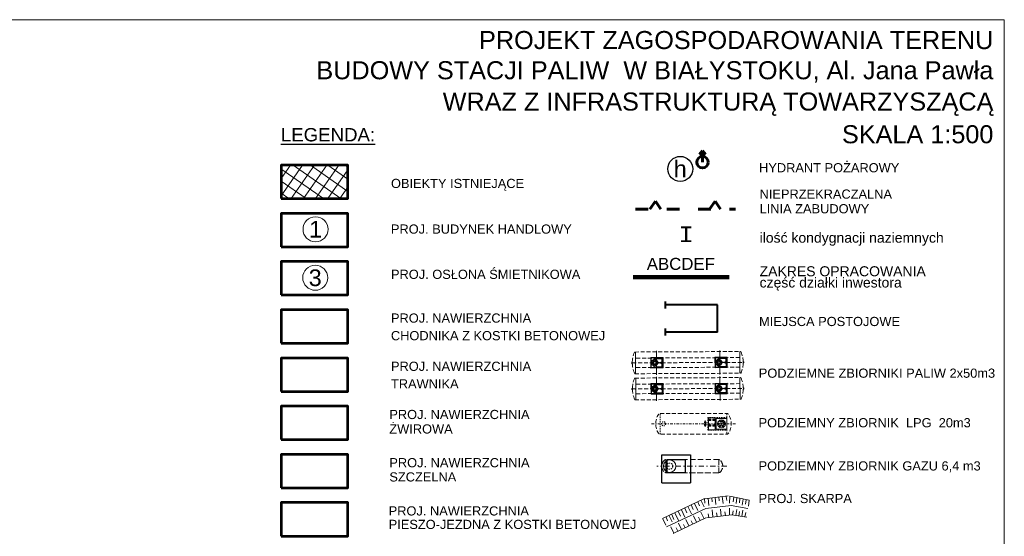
# Model space of a CAD drawing. Header units: metres. Extents: x 7472034 to 8440138, y 5890133 to 5961460.
# Tile 96 of 103: x 8439588 to 8439683, y 5890437 to 5890486. Entities that reach past the tile are written whole.
import ezdxf
from ezdxf.enums import TextEntityAlignment as Align

# ---------------------------------------------------------------- set-up
doc = ezdxf.new("R2010")
doc.units = ezdxf.units.M
doc.header["$MEASUREMENT"] = 0
for name, pattern in [('ACAD_ISO03W100', [30, 12, -18]), ('BUW', [1.5, 1, -0.5]), ('DASHDOT', [25.4, 12.7, -6.35, 0, -6.35]), ('DASHDOT2', [0.5, 0.25, -0.125, 0, -0.125]), ('DASHED', [19.05, 12.7, -6.35]), ('DASHED2', [0.375, 0.25, -0.125]), ('HIDDEN', [0.375, 0.25, -0.125]), ('HIDDEN2', [0.1875, 0.125, -0.0625])]:
    doc.linetypes.add(name, pattern=pattern)
doc.layers.get('0').update_dxf_attribs({"linetype": 'CONTINUOUS', "lineweight": 5})
doc.layers.add('--RAMKA', color=7, linetype='CONTINUOUS')
doc.layers.add('kraw', color=4, linetype='CONTINUOUS')
for name, color, linetype, lineweight in [('__GRANICA', 5, 'ACAD_ISO03W100', 80), ('a___ogony', 7, 'CONTINUOUS', 5), ('a_opisy', 7, 'CONTINUOUS', 18), ('właz', 7, 'CONTINUOUS', 5), ('ZAG-OBRYS005', 7, 'CONTINUOUS', 0), ('ZAG-OBRYS013', 7, 'CONTINUOUS', 13), ('ZAG-OBRYS018', 7, 'CONTINUOUS', 18), ('ZAG-OBRYS025', 7, 'CONTINUOUS', 25), ('ZAG-OBRYS070', 7, 'CONTINUOUS', 70), ('ZAG-OPIS_020', 7, 'CONTINUOUS', 25), ('zbiorniki', 7, 'CONTINUOUS', 13), ('zlew', 7, 'CONTINUOUS', 9), ('zrębnica', 7, 'CONTINUOUS', 5)]:
    doc.layers.add(name, color=color, linetype=linetype, lineweight=lineweight)
doc.styles.add('ARIAL', font='arial.ttf')

# ---------------------------------------------------------------- blocks, each defined once
blk = doc.blocks.new('NUMER_')
blk.add_circle((0, 0), 120)
at = {"style": 'ARIAL'}
blk.add_attdef('1', (-58.9, -80.2), '', height=170, rotation=360, dxfattribs=at)
blk = doc.blocks.new('zb.LPG')
at = {"linetype": 'HIDDEN', "ltscale": 2}
for p, q in [((-0.375, 5.712), (-1.625, 5.712)), ((-0.375, 0.626), (-1.625, 0.626))]:
    blk.add_line(p, q, dxfattribs=at)
at = {"linetype": 'DASHDOT2', "ltscale": 2}
blk.add_line((-1, 6.485), (-1, -0.217), dxfattribs=at)
at = {"linetype": 'DASHED'}
blk.add_line((-1.625, 0.626), (-0.375, 0.626), dxfattribs=at)
at = {"color": 0, "linetype": 'DASHED'}
blk.add_line((-1.625, 0.626), (-0.375, 0.626), dxfattribs=at)
at = {"color": 0, "linetype": 'HIDDEN', "ltscale": 2}
blk.add_line((-0.375, 0.626), (-1.625, 0.626), dxfattribs=at)
at = {"linetype": 'HIDDEN', "ltscale": 2}
blk.add_lwpolyline([(-0.375, 0.626), (-0.375, 5.712, 0.167054), (-0.407, 5.804, 0.488428), (-1.593, 5.804, 0.167054), (-1.625, 5.712), (-1.625, 0.626, 0.167054), (-1.593, 0.533, 0.488428), (-0.407, 0.533, 0.167054), (-0.375, 0.626), (-0.375, 5.712)], format="xyb", close=True, dxfattribs=at)
at = {"color": 0, "lineweight": 20, "ltscale": 2}
blk.add_circle((-1, 0.997), 0.6, dxfattribs=at)
at = {"color": 0, "linetype": 'HIDDEN', "ltscale": 0.5}
blk.add_circle((-1, 0.997), 0.3, dxfattribs=at)
at = {"layer": 'kraw', "color": 0}
blk.add_line((0.602, 0.237), (0.602, 3.01), dxfattribs=at)
for points in [[(0.602, 0.237), (-2.098, 0.237), (-2.1, 3.01), (0.602, 3.01)], [(-0.398, 2.507), (-1.598, 2.507), (-1.598, 0.737), (-0.398, 0.737), (-0.398, 2.507)]]:
    blk.add_lwpolyline(points, dxfattribs=at)
blk = doc.blocks.new('A$C2CC52E2D')
at = {"color": 174, "linetype": 'Continuous', "lineweight": 60}
for points in [[(0.55, 1.661), (0.249, 1.31)], [(0.55, 1.661), (0.851, 1.31)], [(0.55, 0.55), (0.55, 1.561)]]:
    blk.add_lwpolyline(points, dxfattribs=at)
blk.add_circle((0.55, 0.55), 0.55, dxfattribs=at)
blk = doc.blocks.new('STUDNIA NAZB')
at = {"layer": 'właz', "lineweight": 0}
blk.add_lwpolyline([(-1255, 1255), (-335, 1255), (-335, 335), (-1255, 335)], close=True, dxfattribs=at)
at = {"layer": 'właz', "linetype": 'Continuous', "lineweight": 0}
for centre, radius in [((-795, 1225), 105), ((-795, 1225), 57), ((-795, 405), 360), ((-981, 513), 82.5), ((-981, 298), 82.5), ((-981, 513), 30), ((-981, 298), 30), ((-795, 620), 82.5), ((-795, 190), 82.5), ((-795, 845), 57), ((-795, 845), 57), ((-795, 1045), 30), ((-795, 620), 30), ((-795, 190), 30), ((-609, 513), 82.5), ((-609, 298), 82.5), ((-609, 513), 30), ((-609, 298), 30)]:
    blk.add_circle(centre, radius, dxfattribs=at)
at = {"layer": 'zrębnica', "lineweight": 0}
for p, q in [((-1395, 1385), (-1395, -15)), ((-195, 1385), (-1395, 1385)), ((-1345, 1335), (-1395, 1385)), ((-1345, 1335), (-1370, 1360)), ((-1345, 35), (-1345, 1335)), ((-245, 1335), (-1345, 1335)), ((-245, 1335), (-195, 1385)), ((-245, 1335), (-220, 1360)), ((-245, 1335), (-220, 1360)), ((-245, 1335), (-220, 1360)), ((-245, 1335), (-220, 1360)), ((-245, 35), (-245, 1335)), ((-245, 35), (-245, 1335)), ((-195, -15), (-195, 1385)), ((-1345, 35), (-1395, -15)), ((-245, 35), (-1345, 35)), ((-245, 35), (-195, -15)), ((-245, 35), (-220, 10)), ((-195, -15), (-1395, -15))]:
    blk.add_line(p, q, dxfattribs=at)
blk = doc.blocks.new('A$C362D00BD')
for p, q in [((0, 174), (0, 60)), ((0, 174), (51, 174)), ((0, 60), (51, 60)), ((53, 210), (9, 174)), ((53, 24), (9, 60)), ((55, 234), (65, 234)), ((55, 0), (65, 0))]:
    blk.add_line(p, q)
blk.add_arc((1474, 117), 1424, 175.28738, 184.71262)
blk = doc.blocks.new('A$C58F05183')
blk.add_lwpolyline([(36, 23), (23, 36), (10, 23), (23, 10)], close=True)
for radius in [23, 18]:
    blk.add_circle((23, 23), radius)

msp = doc.modelspace()

# ---------------------------------------------------------------- hatches: boundary and pattern name
at = {"layer": 'ZAG-OBRYS018', "lineweight": 15}
h = msp.add_hatch(dxfattribs=at)
h.set_pattern_fill('ANSI37', color=252, scale=0.3, angle=10)
h.set_pattern_definition([(55, (967491.5013, -71041.8463), (-0.78024232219, 0.54633155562), []), (145, (967491.5013, -71041.8463), (-0.54633155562, -0.78024232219), [])])
h.paths.add_polyline_path([(8439619.747, 5890472.437), (8439613.338, 5890472.448), (8439613.343, 5890469.237), (8439619.734, 5890469.248)])

# ---------------------------------------------------------------- linework, layer by layer
at = {"color": 5, "ltscale": 0.5}
for p, q in [((8439653.971, 5890440.472), (8439649.952, 5890438.538)), ((8439653.957, 5890440.452), (8439656.232, 5890440.71)), ((8439656.399, 5890440.688), (8439658.259, 5890440.297)), ((8439654.083, 5890439.524), (8439650.334, 5890437.737)), ((8439654.083, 5890439.524), (8439656.528, 5890439.8)), ((8439656.528, 5890439.8), (8439658.112, 5890439.512)), ((8439654.105, 5890438.614), (8439650.962, 5890437.113)), ((8439654.155, 5890438.619), (8439656.557, 5890438.89)), ((8439656.557, 5890438.89), (8439658.023, 5890438.685))]:
    msp.add_line(p, q, dxfattribs=at)
at = {"color": 5, "ltscale": 0.1}
for p, q in [((8439653.972, 5890440.454), (8439654.004, 5890440.036)), ((8439654.311, 5890440.493), (8439654.385, 5890439.799)), ((8439654.66, 5890440.533), (8439654.69, 5890440.137)), ((8439654.998, 5890440.578), (8439655.071, 5890439.9)), ((8439655.339, 5890440.615), (8439655.376, 5890440.239)), ((8439655.674, 5890440.651), (8439655.747, 5890439.973)), ((8439656.064, 5890440.652), (8439656.1, 5890440.276)), ((8439656.399, 5890440.688), (8439656.378, 5890440.009)), ((8439656.794, 5890440.597), (8439656.718, 5890440.146)), ((8439657.077, 5890440.546), (8439656.996, 5890439.994)), ((8439657.371, 5890440.482), (8439657.313, 5890440.057)), ((8439652.077, 5890439.543), (8439652.27, 5890439.105)), ((8439652.382, 5890439.692), (8439652.708, 5890439.008)), ((8439652.699, 5890439.847), (8439652.883, 5890439.428)), ((8439653.004, 5890439.996), (8439653.322, 5890439.331)), ((8439653.321, 5890440.15), (8439653.496, 5890439.751)), ((8439653.627, 5890440.299), (8439653.935, 5890439.654)), ((8439656.363, 5890439.541), (8439656.366, 5890438.869)), ((8439657.673, 5890440.397), (8439657.595, 5890439.84)), ((8439657.97, 5890440.355), (8439657.912, 5890439.937)), ((8439658.259, 5890440.297), (8439658.18, 5890439.731)), ((8439650.278, 5890438.667), (8439650.427, 5890438.328)), ((8439650.586, 5890438.817), (8439650.866, 5890438.231)), ((8439650.833, 5890438.937), (8439651.043, 5890438.458)), ((8439651.136, 5890439.085), (8439651.482, 5890438.361)), ((8439651.455, 5890439.24), (8439651.657, 5890438.781)), ((8439651.759, 5890439.388), (8439652.095, 5890438.684)), ((8439652.909, 5890438.798), (8439653.203, 5890438.183)), ((8439653.405, 5890438.677), (8439653.57, 5890438.358)), ((8439653.631, 5890439.143), (8439653.925, 5890438.528)), ((8439654.332, 5890439.009), (8439654.383, 5890438.654)), ((8439654.701, 5890439.374), (8439654.774, 5890438.696)), ((8439655.128, 5890439.095), (8439655.178, 5890438.74)), ((8439655.497, 5890439.46), (8439655.57, 5890438.782)), ((8439655.924, 5890439.182), (8439655.974, 5890438.826)), ((8439656.672, 5890438.879), (8439656.731, 5890439.296)), ((8439656.97, 5890438.836), (8439657.061, 5890439.418)), ((8439657.269, 5890438.786), (8439657.329, 5890439.211)), ((8439657.543, 5890438.754), (8439657.647, 5890439.342)), ((8439657.854, 5890438.712), (8439657.924, 5890439.11)), ((8439649.964, 5890438.513), (8439650.253, 5890437.908)), ((8439650.742, 5890437.764), (8439651.036, 5890437.148)), ((8439651.238, 5890437.642), (8439651.403, 5890437.324)), ((8439651.465, 5890438.109), (8439651.759, 5890437.493)), ((8439651.96, 5890437.987), (8439652.125, 5890437.669)), ((8439652.187, 5890438.454), (8439652.481, 5890437.838)), ((8439652.682, 5890438.332), (8439652.848, 5890438.013))]:
    msp.add_line(p, q, dxfattribs=at)
at = {"layer": '__GRANICA', "color": 246, "lineweight": 60, "ltscale": 0.1}
for p, q in [((8439648.728, 5890468.218), (8439649.255, 5890469)), ((8439649.781, 5890468.218), (8439649.255, 5890469)), ((8439654.458, 5890468.218), (8439654.984, 5890469)), ((8439655.511, 5890468.218), (8439654.984, 5890469)), ((8439647.363, 5890468.218), (8439656.951, 5890468.218))]:
    msp.add_line(p, q, dxfattribs=at)
at = {"layer": 'a___ogony', "ltscale": 0.1}
msp.add_lwpolyline([(8439175.585, 5890486.406), (8439682.733, 5890486.406), (8439682.733, 5890289.798), (8439175.585, 5890289.798)], close=True, dxfattribs=at)
at = {"layer": 'a_opisy', "color": 0, "linetype": 'HIDDEN2', "lineweight": 15, "ltscale": 3}
for p, q in [((8439647.287, 5890454.523), (8439657.424, 5890454.57)), ((8439657.358, 5890453.986), (8439647.358, 5890453.94)), ((8439647.042, 5890453.48), (8439657.679, 5890453.529)), ((8439657.363, 5890453.069), (8439647.363, 5890453.023)), ((8439647.297, 5890452.439), (8439657.434, 5890452.486)), ((8439647.299, 5890452.023), (8439657.436, 5890452.07)), ((8439647.054, 5890450.98), (8439657.69, 5890451.029)), ((8439657.37, 5890451.486), (8439647.37, 5890451.44)), ((8439647.309, 5890449.939), (8439657.445, 5890449.986)), ((8439657.374, 5890450.569), (8439647.374, 5890450.523))]:
    msp.add_line(p, q, dxfattribs=at)
at = {"layer": 'a_opisy', "linetype": 'DASHED2', "lineweight": 18, "ltscale": 200}
for p, q in [((8439654.349, 5890447.059, 0), (8439654.349, 5890448.209, 0)), ((8439654.576, 5890447.943, 0), (8439654.576, 5890448.083, 0)), ((8439654.999, 5890447.059, 0), (8439654.999, 5890448.209, 0)), ((8439655.099, 5890447.134, 0), (8439655.099, 5890448.134, 0)), ((8439656.099, 5890447.134, 0), (8439656.099, 5890448.134, 0)), ((8439654.576, 5890447.393, 0), (8439654.576, 5890447.533, 0)), ((8439654.777, 5890447.393, 0), (8439654.777, 5890447.533, 0)), ((8439654.921, 5890447.393, 0), (8439654.921, 5890447.533, 0))]:
    msp.add_line(p, q, dxfattribs=at)
at = {"layer": 'a_opisy', "lineweight": 5, "ltscale": 0.5}
for p, q in [((8439654.999, 5890448.209, 0), (8439654.349, 5890448.209, 0)), ((8439656.099, 5890448.134, 0), (8439655.099, 5890448.134, 0)), ((8439656.103, 5890448.134, 0), (8439655.103, 5890448.134, 0)), ((8439654.999, 5890447.059, 0), (8439654.349, 5890447.059, 0)), ((8439656.099, 5890447.134, 0), (8439655.099, 5890447.134, 0)), ((8439656.103, 5890447.134, 0), (8439655.103, 5890447.134, 0))]:
    msp.add_line(p, q, dxfattribs=at)
at = {"layer": 'a_opisy', "lineweight": 5}
for p, q in [((8439654.432, 5890447.943, 0), (8439654.432, 5890448.083, 0)), ((8439654.572, 5890448.083, 0), (8439654.432, 5890448.083, 0)), ((8439654.576, 5890448.083, 0), (8439654.436, 5890448.083, 0)), ((8439654.917, 5890448.083, 0), (8439654.777, 5890448.083, 0)), ((8439654.777, 5890447.943, 0), (8439654.777, 5890448.083, 0)), ((8439654.921, 5890448.083, 0), (8439654.781, 5890448.083, 0)), ((8439654.921, 5890447.943, 0), (8439654.921, 5890448.083, 0)), ((8439654.572, 5890447.943, 0), (8439654.432, 5890447.943, 0)), ((8439654.432, 5890447.393, 0), (8439654.432, 5890447.533, 0)), ((8439654.572, 5890447.533, 0), (8439654.432, 5890447.533, 0)), ((8439654.572, 5890447.393, 0), (8439654.432, 5890447.393, 0)), ((8439654.576, 5890447.943, 0), (8439654.436, 5890447.943, 0)), ((8439654.576, 5890447.533, 0), (8439654.436, 5890447.533, 0)), ((8439654.576, 5890447.393, 0), (8439654.436, 5890447.393, 0)), ((8439654.917, 5890447.943, 0), (8439654.777, 5890447.943, 0)), ((8439654.917, 5890447.533, 0), (8439654.777, 5890447.533, 0)), ((8439654.917, 5890447.393, 0), (8439654.777, 5890447.393, 0)), ((8439654.921, 5890447.943, 0), (8439654.781, 5890447.943, 0)), ((8439654.921, 5890447.533, 0), (8439654.781, 5890447.533, 0)), ((8439654.921, 5890447.393, 0), (8439654.781, 5890447.393, 0))]:
    msp.add_line(p, q, dxfattribs=at)
at = {"layer": 'a_opisy', "linetype": 'DASHDOT', "lineweight": 5, "ltscale": 0.5}
for p, q in [((8439654.572, 5890448.013, 0), (8439654.432, 5890448.013, 0)), ((8439654.576, 5890448.013, 0), (8439654.436, 5890448.013, 0)), ((8439654.502, 5890447.943, 0), (8439654.502, 5890448.083, 0)), ((8439654.917, 5890448.013, 0), (8439654.777, 5890448.013, 0)), ((8439654.921, 5890448.013, 0), (8439654.781, 5890448.013, 0)), ((8439654.847, 5890447.943, 0), (8439654.847, 5890448.083, 0)), ((8439654.164, 5890447.523, 0), (8439653.925, 5890447.523, 0)), ((8439654.164, 5890447.773, 0), (8439653.926, 5890447.773, 0)), ((8439654.035, 5890447.338, 0), (8439654.035, 5890447.946, 0)), ((8439654.572, 5890447.463, 0), (8439654.432, 5890447.463, 0)), ((8439654.576, 5890447.463, 0), (8439654.436, 5890447.463, 0)), ((8439654.502, 5890447.393, 0), (8439654.502, 5890447.533, 0)), ((8439654.917, 5890447.463, 0), (8439654.777, 5890447.463, 0)), ((8439654.921, 5890447.463, 0), (8439654.781, 5890447.463, 0)), ((8439654.851, 5890447.393, 0), (8439654.851, 5890447.533, 0))]:
    msp.add_line(p, q, dxfattribs=at)
at = {"layer": 'a_opisy', "color": 0, "linetype": 'DASHDOT2', "lineweight": 5}
msp.add_line((8439656.928, 5890447.634, 0), (8439648.826, 5890447.634, 0), dxfattribs=at)
at = {"layer": 'a_opisy', "lineweight": 18}
for p, q in [((8439655.1, 5890447.885, 0), (8439654.999, 5890447.885, 0)), ((8439655.1, 5890447.567, 0), (8439654.999, 5890447.567, 0)), ((8439655.099, 5890447.25, 0), (8439654.999, 5890447.25, 0)), ((8439655.104, 5890447.885, 0), (8439655.003, 5890447.885, 0)), ((8439655.104, 5890447.567, 0), (8439655.003, 5890447.567, 0)), ((8439655.103, 5890447.25, 0), (8439655.003, 5890447.25, 0))]:
    msp.add_line(p, q, dxfattribs=at)
at = {"layer": 'a_opisy', "color": 0, "linetype": 'HIDDEN2', "lineweight": 15, "ltscale": 3, "elevation": 0, "flags": 128}
msp.add_lwpolyline([(8439649.724, 5890448.634), (8439656.099, 5890448.634, -0.253578), (8439656.266, 5890448.543, -0.29701), (8439656.266, 5890446.725, -0.253578), (8439656.099, 5890446.634), (8439649.724, 5890446.634, -0.253578), (8439649.557, 5890446.725, -0.29701), (8439649.557, 5890448.543, -0.253578)], format="xyb", close=True, dxfattribs=at)
at = {"layer": 'a_opisy', "color": 0, "linetype": 'HIDDEN2', "lineweight": 15, "elevation": 0, "flags": 128}
for points in [[(8439649.724, 5890446.634), (8439649.724, 5890448.634)], [(8439654.299, 5890447.034), (8439654.299, 5890448.234), (8439656.099, 5890448.234), (8439656.099, 5890447.034), (8439654.299, 5890447.034)], [(8439656.099, 5890448.634), (8439656.099, 5890446.634)]]:
    msp.add_lwpolyline(points, dxfattribs=at)
at = {"layer": 'a_opisy', "lineweight": 5}
for centre, radius in [((8439655.599, 5890447.634, 0), 0.38), ((8439654.035, 5890447.773, 0), 0.075), ((8439654.035, 5890447.523, 0), 0.075), ((8439655.359, 5890447.634, 0), 0.06), ((8439655.479, 5890447.426, 0), 0.075), ((8439655.503, 5890447.854, 0), 0.06), ((8439655.599, 5890447.634, 0), 0.06), ((8439655.645, 5890447.871, 0), 0.06), ((8439655.719, 5890447.426, 0), 0.06), ((8439655.783, 5890447.789, 0), 0.06), ((8439655.839, 5890447.634, 0), 0.075)]:
    msp.add_circle(centre, radius, dxfattribs=at)
at = {"layer": 'a_opisy', "color": 0, "linetype": 'HIDDEN2', "lineweight": 15, "ltscale": 0.2}
msp.add_circle((8439650.04, 5890447.634, 0), 0.2, dxfattribs=at)
at = {"layer": 'a_opisy', "color": 0, "linetype": 'HIDDEN2', "lineweight": 15, "ltscale": 3}
for centre, start, end in [((8439649.592, 5890453.492), 156.7638, 203.76822), ((8439655.129, 5890453.517), 336.7638, 23.76822), ((8439649.603, 5890450.992), 156.7638, 203.76822), ((8439655.141, 5890451.017), 336.7638, 23.76822)]:
    msp.add_arc(centre, 2.549, start, end, dxfattribs=at)
at = {"layer": 'ZAG-OBRYS025', "color": 250, "linetype": 'DASHED', "lineweight": 40, "ltscale": 200}
for p, q in [((8439650.23, 5890458.693, 0), (8439650.23, 5890459.383, 0)), ((8439650.23, 5890456.093, 0), (8439650.23, 5890456.783, 0))]:
    msp.add_line(p, q, dxfattribs=at)
at = {"layer": 'ZAG-OBRYS025', "color": 250, "linetype": 'DASHED', "lineweight": 40, "ltscale": 1.8}
for p, q in [((8439655.23, 5890459.038, 0), (8439650.23, 5890459.038, 0)), ((8439655.23, 5890456.438, 0), (8439650.23, 5890456.438, 0))]:
    msp.add_line(p, q, dxfattribs=at)
at = {"layer": 'ZAG-OBRYS025', "color": 250, "linetype": 'DASHED', "lineweight": 40, "ltscale": 1.8, "elevation": 0}
msp.add_lwpolyline([(8439655.23, 5890456.438), (8439655.23, 5890459.038)], dxfattribs=at)
at = {"layer": 'ZAG-OBRYS070', "color": 196, "linetype": 'BUW', "lineweight": 50, "ltscale": 3, "const_width": 0.4, "flags": 128}
msp.add_lwpolyline([(8439647.103, 5890461.703), (8439647.103, 5890461.703), (8439656.366, 5890461.703), (8439656.366, 5890461.703)], dxfattribs=at)
at = {"layer": 'ZAG-OPIS_020', "lineweight": 53}
for points in [[(8439613.343, 5890469.243), (8439619.743, 5890469.243), (8439619.743, 5890472.443), (8439613.343, 5890472.443)], [(8439613.343, 5890464.618), (8439619.743, 5890464.618), (8439619.743, 5890467.818), (8439613.343, 5890467.818)], [(8439613.343, 5890459.993), (8439619.743, 5890459.993), (8439619.743, 5890463.193), (8439613.343, 5890463.193)], [(8439613.343, 5890455.368), (8439619.743, 5890455.368), (8439619.743, 5890458.568), (8439613.343, 5890458.568)], [(8439613.343, 5890450.743), (8439619.743, 5890450.743), (8439619.743, 5890453.943), (8439613.343, 5890453.943)], [(8439613.343, 5890446.118), (8439619.743, 5890446.118), (8439619.743, 5890449.318), (8439613.343, 5890449.318)], [(8439613.343, 5890441.493), (8439619.743, 5890441.493), (8439619.743, 5890444.693), (8439613.343, 5890444.693)], [(8439613.343, 5890436.869), (8439619.743, 5890436.869), (8439619.743, 5890440.069), (8439613.343, 5890440.069)]]:
    msp.add_lwpolyline(points, close=True, dxfattribs=at)
at = {"layer": 'zbiorniki', "linetype": 'DASHED', "lineweight": 0, "ltscale": 100}
for p, q in [((8439649.322, 5890454.612), (8439649.389, 5890454.612)), ((8439649.366, 5890452.369), (8439649.355, 5890454.611)), ((8439655.472, 5890454.642), (8439655.405, 5890454.642)), ((8439655.449, 5890452.398), (8439655.439, 5890454.641)), ((8439647.365, 5890452.44), (8439647.356, 5890454.523)), ((8439657.365, 5890452.487), (8439657.356, 5890454.57)), ((8439657.365, 5890452.481), (8439657.356, 5890454.564)), ((8439657.365, 5890452.481), (8439657.356, 5890454.564)), ((8439647.034, 5890453.507), (8439646.997, 5890453.507)), ((8439646.997, 5890453.452), (8439646.997, 5890453.507)), ((8439647.035, 5890453.452), (8439646.997, 5890453.452)), ((8439647.035, 5890453.399), (8439647.034, 5890453.561)), ((8439647.042, 5890453.561), (8439647.034, 5890453.561)), ((8439647.043, 5890453.399), (8439647.035, 5890453.399)), ((8439657.678, 5890453.611), (8439657.686, 5890453.611)), ((8439657.679, 5890453.448), (8439657.687, 5890453.448)), ((8439657.687, 5890453.448), (8439657.686, 5890453.611)), ((8439657.686, 5890453.557), (8439657.724, 5890453.557)), ((8439657.687, 5890453.502), (8439657.724, 5890453.502)), ((8439657.724, 5890453.502), (8439657.724, 5890453.557)), ((8439647.377, 5890449.94), (8439647.367, 5890452.023)), ((8439649.332, 5890452.369), (8439649.399, 5890452.369)), ((8439649.332, 5890452.369), (8439649.399, 5890452.369)), ((8439649.334, 5890452.112), (8439649.4, 5890452.112)), ((8439649.377, 5890449.869), (8439649.367, 5890452.111)), ((8439655.482, 5890452.399), (8439655.416, 5890452.398)), ((8439655.482, 5890452.399), (8439655.416, 5890452.398)), ((8439655.484, 5890452.142), (8439655.417, 5890452.142)), ((8439655.461, 5890449.898), (8439655.45, 5890452.141)), ((8439657.377, 5890449.987), (8439657.367, 5890452.07)), ((8439657.377, 5890449.981), (8439657.367, 5890452.064)), ((8439657.377, 5890449.981), (8439657.367, 5890452.064)), ((8439647.046, 5890451.007), (8439647.009, 5890451.007)), ((8439647.009, 5890450.952), (8439647.009, 5890451.007)), ((8439647.046, 5890450.952), (8439647.009, 5890450.952)), ((8439647.047, 5890450.899), (8439647.046, 5890451.061)), ((8439647.054, 5890451.061), (8439647.046, 5890451.061)), ((8439647.054, 5890450.899), (8439647.047, 5890450.899)), ((8439657.69, 5890451.111), (8439657.698, 5890451.111)), ((8439657.691, 5890450.948), (8439657.698, 5890450.948)), ((8439657.698, 5890450.948), (8439657.698, 5890451.111)), ((8439657.698, 5890451.057), (8439657.735, 5890451.057)), ((8439657.698, 5890451.002), (8439657.736, 5890451.002)), ((8439657.736, 5890451.002), (8439657.735, 5890451.057)), ((8439655.494, 5890449.899), (8439655.427, 5890449.898)), ((8439655.494, 5890449.899), (8439655.427, 5890449.898)), ((8439649.344, 5890449.869), (8439649.411, 5890449.869)), ((8439649.344, 5890449.869), (8439649.411, 5890449.869))]:
    msp.add_line(p, q, dxfattribs=at)
for centre, start, end in [((8439647.287, 5890454.481), 90.26599, 156.7638), ((8439657.424, 5890454.528), 23.76822, 90.26599), ((8439647.297, 5890452.481), 203.76822, 270.26599), ((8439647.299, 5890451.981), 90.26599, 156.7638), ((8439657.434, 5890452.528), 270.26599, 336.7638), ((8439657.436, 5890452.028), 23.76822, 90.26599), ((8439647.308, 5890449.981), 203.76822, 270.26599), ((8439657.445, 5890450.028), 270.26599, 336.7638)]:
    msp.add_arc(centre, 0.0417, start, end, dxfattribs=at)

# ---------------------------------------------------------------- block references
at = {"ltscale": 0.1}
msp.add_blockref('A$C2CC52E2D', (8439653.229, 5890472.178), dxfattribs=at)
at = {"layer": 'ZAG-OBRYS005', "lineweight": 9}
ref = msp.add_blockref('NUMER_', (8439616.65, 5890466.299), dxfattribs=dict(at, xscale=0.01, yscale=0.01, zscale=0.01))
ref.add_attrib('1', '1', dxfattribs={"layer": '0', "height": 1.6, "style": 'ARIAL'}).set_placement((8439616.65, 5890466.299), align=Align.MIDDLE_CENTER)
ref = msp.add_blockref('NUMER_', (8439616.623, 5890461.645), dxfattribs=dict(at, xscale=0.01, yscale=0.01, zscale=0.01))
ref.add_attrib('1', '3', dxfattribs={"layer": '0', "height": 1.6, "style": 'ARIAL'}).set_placement((8439616.623, 5890461.645), align=Align.MIDDLE_CENTER)
at = {"layer": 'ZAG-OBRYS013', "rotation": 269.9999999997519}
msp.add_blockref('zb.LPG', (8439649.629, 5890442.571), dxfattribs=at)
at = {"layer": 'ZAG-OPIS_020', "lineweight": 9}
ref = msp.add_blockref('NUMER_', (8439651.644, 5890472.093), dxfattribs=dict(at, xscale=0.01, yscale=0.01, zscale=0.01))
ref.add_attrib('1', 'h', dxfattribs={"layer": '0', "height": 1.6, "style": 'ARIAL'}).set_placement((8439651.644, 5890472.093), align=Align.MIDDLE_CENTER)
at = {"layer": 'zbiorniki', "linetype": 'DASHED', "lineweight": 0, "ltscale": 100, "yscale": 0.0008333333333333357, "zscale": 0.0008333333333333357}
for name, p, xscale, rotation in [('A$C362D00BD', (8439646.993, 5890453.382), 0.0008333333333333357, 0.2659895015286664), ('A$C58F05183', (8439647.299, 5890453.462), 0.0008333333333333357, 0.2659895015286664), ('A$C58F05183', (8439647.299, 5890453.462), 0.0008333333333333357, 0.2659895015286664), ('A$C58F05183', (8439657.422, 5890453.509), -0.0008333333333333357, 0.2659895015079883), ('A$C58F05183', (8439657.422, 5890453.509), -0.0008333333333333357, 0.2659895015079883), ('A$C362D00BD', (8439657.729, 5890453.432), -0.0008333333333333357, 0.2659895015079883), ('A$C362D00BD', (8439647.005, 5890450.882), 0.0008333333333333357, 0.2659895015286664), ('A$C58F05183', (8439647.311, 5890450.962), 0.0008333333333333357, 0.2659895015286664), ('A$C58F05183', (8439647.311, 5890450.962), 0.0008333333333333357, 0.2659895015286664), ('A$C58F05183', (8439657.434, 5890451.009), -0.0008333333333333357, 0.2659895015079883), ('A$C58F05183', (8439657.434, 5890451.009), -0.0008333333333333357, 0.2659895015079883), ('A$C362D00BD', (8439657.74, 5890450.932), -0.0008333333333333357, 0.2659895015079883)]:
    msp.add_blockref(name, p, dxfattribs=dict(at, xscale=xscale, rotation=rotation))
at = {"layer": 'zlew', "ltscale": 0.3, "xscale": -0.0008333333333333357, "yscale": 0.0008333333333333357, "zscale": 0.0008333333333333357, "rotation": 270.265989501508}
for p in [(8439648.834, 5890454.151), (8439654.985, 5890454.179), (8439648.845, 5890451.651), (8439648.845, 5890451.651), (8439654.997, 5890451.679), (8439654.997, 5890451.679)]:
    msp.add_blockref('STUDNIA NAZB', p, dxfattribs=at)

# ---------------------------------------------------------------- texts
at = {"layer": '--RAMKA', "lineweight": 25, "style": 'ARIAL'}
for s, height, p in [('ilość kondygnacji naziemnych', 0.96, (8439659.255, 5890465.01)), ('ABCDEF', 1.152, (8439648.436, 5890462.403)), ('ZAKRES OPRACOWANIA', 0.96, (8439659.255, 5890461.79)), ('część działki inwestora', 0.96, (8439659.255, 5890460.711))]:
    msp.add_text(s, height=height, dxfattribs=at).set_placement(p)
at = {"layer": 'ZAG-OPIS_020', "lineweight": 25, "style": 'ARIAL'}
for s, p in [(' PROJEKT ZAGOSPODAROWANIA TERENU', (8439681.688, 5890483.587)), ('BUDOWY STACJI PALIW  W BIAŁYSTOKU, Al. Jana Pawła', (8439681.688, 5890480.69)), ('WRAZ Z INFRASTRUKTURĄ TOWARZYSZĄCĄ', (8439681.688, 5890477.687)), ('SKALA 1:500', (8439681.688, 5890474.55))]:
    msp.add_text(s, height=1.7325, dxfattribs=at).set_placement(p, align=Align.RIGHT)
for s, height, p in [('%%ULEGENDA:', 1.28, (8439613.327, 5890474.73, -0.032)), ('HYDRANT POŻAROWY', 0.88, (8439659.207, 5890471.762)), ('OBIEKTY ISTNIEJĄCE', 0.88, (8439623.891, 5890470.256)), ('PROJ. BUDYNEK HANDLOWY', 0.88, (8439623.884, 5890465.878)), ('PROJ. OSŁONA ŚMIETNIKOWA', 0.88, (8439623.891, 5890461.537)), ('PROJ. NAWIERZCHNIA', 0.88, (8439623.891, 5890457.339)), ('MIEJSCA POSTOJOWE', 0.88, (8439659.206, 5890457.012, 0)), ('CHODNIKA Z KOSTKI BETONOWEJ', 0.88, (8439623.884, 5890455.652)), ('PROJ. NAWIERZCHNIA', 0.88, (8439623.891, 5890452.714)), ('TRAWNIKA', 0.88, (8439623.891, 5890451.028)), ('PROJ. NAWIERZCHNIA', 0.88, (8439623.734, 5890448.089)), ('ŻWIROWA', 0.88, (8439623.734, 5890446.702)), ('PROJ. NAWIERZCHNIA', 0.88, (8439623.734, 5890443.464)), ('SZCZELNA', 0.88, (8439623.734, 5890442.1)), ('PROJ. NAWIERZCHNIA', 0.88, (8439623.671, 5890438.839)), ('PIESZO-JEZDNA Z KOSTKI BETONOWEJ', 0.88, (8439623.671, 5890437.543))]:
    msp.add_text(s, height=height, dxfattribs=at).set_placement(p)
for s, p in [('NIEPRZEKRACZALNA', (8439659.255, 5890469.674)), ('LINIA ZABUDOWY', (8439659.255, 5890468.268)), ('PODZIEMNE ZBIORNIKI PALIW 2x50m3', (8439659.176, 5890452.493)), ('PODZIEMNY ZBIORNIK  LPG  20m3', (8439659.158, 5890447.738)), ('PODZIEMNY ZBIORNIK GAZU 6,4 m3', (8439659.158, 5890443.595)), ('PROJ. SKARPA ', (8439659.158, 5890440.469))]:
    msp.add_text(s, height=0.88, dxfattribs=at).set_placement(p, align=Align.MIDDLE_LEFT)
at = {"layer": 'ZAG-OPIS_020', "lineweight": 25, "insert": (8439651.459, 5890466.565, 0), "char_height": 1.5, "width": 0.007, "attachment_point": 1, "style": 'ARIAL'}
msp.add_mtext('{\\fCourier New|b0|i0|c0|p49;I}', dxfattribs=at)

doc.saveas('drawing.dxf')
